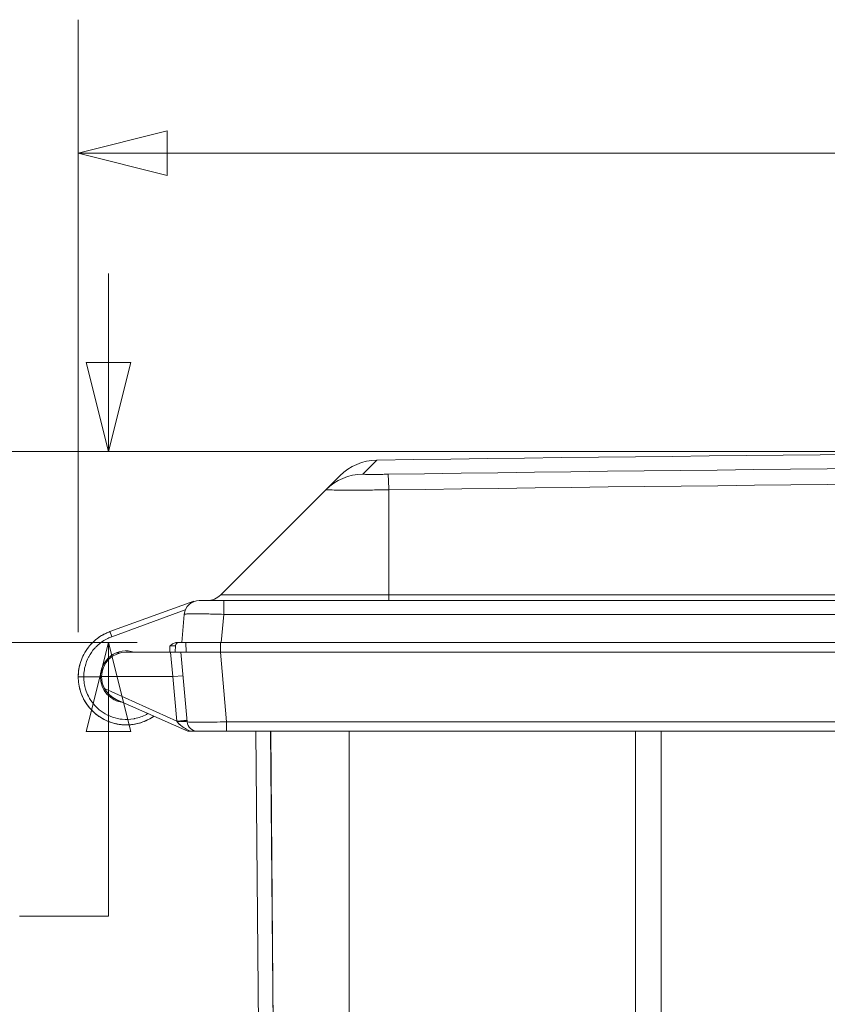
# Model space of a CAD drawing. Header units: inches. Extents: x 0 to 153, y 3 to 96.
# Tile 16 of 132: x 51.05 to 56.16, y 26.2 to 32.42. Entities that reach past the tile are written whole.
import ezdxf

# ---------------------------------------------------------------- set-up
doc = ezdxf.new("R2010")
doc.units = ezdxf.units.IN
doc.header["$LTSCALE"] = 4.5
doc.header["$MEASUREMENT"] = 0
for name, color, linetype, lineweight in [('Dimension (ANSI)', 7, 'Continuous', 9), ('Visible (ANSI)', 7, 'Continuous', 18), ('Visible Narrow (ANSI)', 7, 'Continuous', 5)]:
    doc.layers.add(name, color=color, linetype=linetype, lineweight=lineweight)
doc.styles.add('Note Text (ANSI)', font='arial.ttf')
doc.dimstyles.new('.XX', dxfattribs={"dimscale": 4.5, "dimtxt": 0.095, "dimasz": 0.125, "dimexe": 0.1875, "dimexo": 0.0625, "dimgap": 0.0625, "dimtad": 0, "dimtih": 1, "dimtoh": 1, "dimrnd": 1e-08, "dimzin": 0, "dimdsep": 46, "dimtxsty": 'Note Text (ANSI)', "dimblk": 'Filled-1', "dimcen": 0.09, "dimdle": 0.45, "dimclrd": 256, "dimclre": 256, "dimclrt": 256, "dimadec": 0, "dimazin": 1, "dimtfac": 1.263158, "dimtofl": 0, "dimtmove": 0, "dimatfit": 3, "dimfxl": 1, "dimtolj": 1, "dimtzin": 4, "dimlwd": -1, "dimlwe": -1, "dimarcsym": 0})

# ---------------------------------------------------------------- blocks, each defined once
blk = doc.blocks.new('Filled-1')
at = {"color": 0}
for p, q in [((0, 0), (-1, 0.25)), ((-1, 0.25), (-1, -0.25)), ((-1, 0), (0, 0)), ((-1, -0.25), (0, 0))]:
    blk.add_line(p, q, dxfattribs=at)
at = {"color": 0, "flags": 128}
blk.add_lwpolyline([(-1, -0.25), (0, 0), (-1, 0.25), (-1, -0.25)], dxfattribs=at)
at = {"color": 0}
blk.add_solid([(-1, -0.25), (0, 0), (-1, 0.25), (-1, -0.25)], dxfattribs=at)
blk = doc.blocks.new('*D54')
at = {"layer": 'Defpoints', "color": 0, "transparency": 16777216}
for p in [(51.6161, 29.692), (60.7758, 29.692), (52.0785, 28.4845)]:
    blk.add_point(p, dxfattribs=at)
at = {"layer": 'Dimension (ANSI)', "transparency": 16777216}
for p, q in [((51.6161, 30.2545), (51.6161, 30.817)), ((60.4945, 29.692), (50.7724, 29.692)), ((51.7973, 28.4845), (50.7724, 28.4845)), ((51.6161, 27.922), (51.6161, 26.7564)), ((51.6161, 26.7564), (51.0536, 26.7564))]:
    blk.add_line(p, q, dxfattribs=at)
at = {"layer": 'Dimension (ANSI)', "transparency": 16777216, "xscale": 0.5625, "yscale": 0.5625, "zscale": 0.5625}
for p, rotation in [((51.6161, 29.692), 270), ((51.6161, 28.4845), 90)]:
    blk.add_blockref('Filled-1', p, dxfattribs=dict(at, rotation=rotation))
at = {"layer": 'Dimension (ANSI)', "transparency": 16777216, "insert": (49.7847, 26.971), "char_height": 0.4275, "attachment_point": 1, "style": 'Note Text (ANSI)'}
blk.add_mtext('\\A1;1.21', dxfattribs=at)
blk = doc.blocks.new('*D56')
at = {"layer": 'Defpoints', "color": 0, "transparency": 16777216}
for p in [(70.0997, 31.5758), (70.0997, 28.4845), (51.4245, 28.2682)]:
    blk.add_point(p, dxfattribs=at)
at = {"layer": 'Dimension (ANSI)', "transparency": 16777216}
for p, q in [((51.4245, 28.5495), (51.4245, 32.4196)), ((70.0997, 28.7657), (70.0997, 32.4196)), ((51.987, 31.5758), (59.7793, 31.5758)), ((69.5372, 31.5758), (61.745, 31.5758))]:
    blk.add_line(p, q, dxfattribs=at)
at = {"layer": 'Dimension (ANSI)', "transparency": 16777216, "xscale": 0.5625, "yscale": 0.5625, "zscale": 0.5625, "rotation": 180}
blk.add_blockref('Filled-1', (51.4245, 31.5758), dxfattribs=at)
at = {"layer": 'Dimension (ANSI)', "transparency": 16777216, "xscale": 0.5625, "yscale": 0.5625, "zscale": 0.5625}
blk.add_blockref('Filled-1', (70.0997, 31.5758), dxfattribs=at)
at = {"layer": 'Dimension (ANSI)', "transparency": 16777216, "insert": (60.0605, 31.7941), "char_height": 0.4275, "attachment_point": 1, "style": 'Note Text (ANSI)'}
blk.add_mtext('\\A1;18.68', dxfattribs=at)

msp = doc.modelspace()

# ---------------------------------------------------------------- linework, layer by layer
at = {"layer": 'Visible (ANSI)'}
for p, q in [((53.0768, 29.538), (52.9884, 29.4496)), ((52.9884, 29.4496), (52.3249, 28.7861)), ((51.6244, 28.5536), (52.1555, 28.7458)), ((52.3432, 28.7495), (52.1887, 28.7495)), ((60.1995, 28.7495), (52.3432, 28.7495)), ((52.0941, 28.6627), (52.0785, 28.4845)), ((51.5825, 28.5347), (51.5825, 28.5347)), ((52.0391, 28.4652), (52.0377, 28.4245)), ((52.0467, 28.4845), (52.0785, 28.4845)), ((52.3276, 28.4845), (52.0785, 28.4845)), ((52.1033, 28.4845), (52.1054, 28.4245)), ((60.1868, 28.4845), (52.3276, 28.4845)), ((51.6821, 28.4193), (51.665, 28.4193)), ((51.6822, 28.4193), (51.6821, 28.4193)), ((52.0079, 28.4245), (51.7283, 28.4245)), ((52.0079, 28.4245), (52.0733, 28.4245)), ((52.3223, 28.4245), (52.0733, 28.4245)), ((52.0733, 28.4245), (52.1118, 27.9838)), ((52.3223, 28.4245), (60.1851, 28.4245)), ((51.4595, 28.2682), (51.5645, 28.2682)), ((51.572, 28.2695), (52.0216, 28.2695)), ((52.0216, 28.2695), (52.0863, 28.2751)), ((52.117, 27.9245), (51.6648, 28.1254)), ((51.6821, 28.1172), (51.665, 28.1172)), ((51.6822, 28.1172), (51.6821, 28.1172)), ((51.4695, 28.1091), (51.4695, 28.1091)), ((51.5386, 28.0309), (51.5386, 28.031)), ((52.1319, 27.9245), (52.117, 27.9245)), ((52.3609, 27.9245), (60.1828, 27.9245)), ((52.5753, 24.6061), (52.5464, 27.9245)), ((52.6401, 27.9245), (52.6691, 24.6061))]:
    msp.add_line(p, q, dxfattribs=at)
for centre, radius, start, end in [((60.7758, -476.7855), 506.4775, 89.155489, 90.844511), ((53.3158, 29.299), 0.338, 90.84451, 135), ((52.1887, 28.6545), 0.095, 90, 175), ((52.2365, 28.8745), 0.125, 270, 315), ((51.7283, 28.2682), 0.1638, 72.59198, 180), ((52.0591, 28.4645), 0.02, 90, 178), ((51.7283, 28.2682), 0.1563, 90, 179.54163), ((51.7283, 28.2682), 0.1638, 180, 263.44684), ((51.7283, 28.2682), 0.1562, 179.54163, 208.01412), ((52.1766, 27.9895), 0.065, 185.04783, 269.98966)]:
    msp.add_arc(centre, radius, start, end, dxfattribs=at)
for points in [[(51.5896, 28.5384), (51.6008, 28.5442), (51.6125, 28.5493), (51.6244, 28.5536)], [(51.5982, 28.5427), (51.6067, 28.5468), (51.6155, 28.5504), (51.6244, 28.5536)], [(51.5184, 28.4878), (51.5298, 28.4987), (51.5421, 28.5088), (51.5551, 28.5178)], [(51.5825, 28.5347), (51.5853, 28.5362), (51.5881, 28.5377), (51.591, 28.5392)], [(51.4595, 28.4098), (51.4685, 28.4269), (51.4793, 28.4433), (51.4914, 28.4584)], [(51.4288, 28.3188), (51.4314, 28.3344), (51.4352, 28.3497), (51.4403, 28.3647)], [(51.4595, 28.4098), (51.4519, 28.3953), (51.4454, 28.3802), (51.4402, 28.3647)], [(51.4595, 28.4098), (51.4519, 28.3953), (51.4454, 28.3802), (51.4402, 28.3647)], [(51.4595, 28.4098), (51.4519, 28.3953), (51.4454, 28.3802), (51.4402, 28.3647)], [(51.4595, 28.4098), (51.4519, 28.3953), (51.4454, 28.3802), (51.4402, 28.3647)], [(51.4595, 28.4098), (51.4519, 28.3953), (51.4454, 28.3802), (51.4402, 28.3647)], [(51.4595, 28.4098), (51.4519, 28.3953), (51.4454, 28.3802), (51.4402, 28.3647)], [(51.4595, 28.4098), (51.4519, 28.3953), (51.4454, 28.3802), (51.4402, 28.3647)], [(51.4595, 28.4098), (51.4519, 28.3953), (51.4454, 28.3802), (51.4402, 28.3647)], [(51.4595, 28.4098), (51.4519, 28.3953), (51.4454, 28.3802), (51.4402, 28.3647)], [(51.4595, 28.4098), (51.4519, 28.3953), (51.4454, 28.3802), (51.4402, 28.3647)], [(51.4595, 28.4098), (51.4519, 28.3953), (51.4454, 28.3802), (51.4402, 28.3647)], [(51.4595, 28.4098), (51.4519, 28.3953), (51.4454, 28.3802), (51.4402, 28.3647)], [(51.4595, 28.4098), (51.4519, 28.3953), (51.4454, 28.3802), (51.4402, 28.3647)], [(51.4595, 28.4098), (51.4519, 28.3953), (51.4454, 28.3802), (51.4402, 28.3647)], [(51.4543, 28.3994), (51.4551, 28.401), (51.4558, 28.4026), (51.4566, 28.4042)], [(51.4245, 28.2682), (51.4245, 28.2948), (51.4281, 28.3217), (51.435, 28.3474)], [(51.4288, 28.3188), (51.4259, 28.3021), (51.4245, 28.2852), (51.4245, 28.2682)], [(51.4264, 28.3024), (51.4267, 28.3047), (51.427, 28.307), (51.4273, 28.3094)], [(51.4273, 28.3092), (51.4274, 28.3102), (51.4276, 28.3111), (51.4277, 28.3121)], [(51.5727, 28.2829), (51.5739, 28.2953), (51.5766, 28.3076), (51.5806, 28.3193)], [(51.4251, 28.287), (51.4247, 28.2807), (51.4245, 28.2745), (51.4245, 28.2682)], [(51.4251, 28.287), (51.4247, 28.2807), (51.4245, 28.2745), (51.4245, 28.2682)], [(51.4251, 28.287), (51.4247, 28.2807), (51.4245, 28.2745), (51.4245, 28.2682)], [(51.4251, 28.287), (51.4247, 28.2807), (51.4245, 28.2745), (51.4245, 28.2682)], [(51.4251, 28.287), (51.4247, 28.2807), (51.4245, 28.2745), (51.4245, 28.2682)], [(51.4251, 28.287), (51.4247, 28.2807), (51.4245, 28.2745), (51.4245, 28.2682)], [(51.4251, 28.287), (51.4247, 28.2807), (51.4245, 28.2745), (51.4245, 28.2682)], [(51.4251, 28.287), (51.4247, 28.2807), (51.4245, 28.2745), (51.4245, 28.2682)], [(51.4251, 28.287), (51.4247, 28.2807), (51.4245, 28.2745), (51.4245, 28.2682)], [(51.4251, 28.287), (51.4247, 28.2807), (51.4245, 28.2745), (51.4245, 28.2682)], [(51.4251, 28.287), (51.4247, 28.2807), (51.4245, 28.2745), (51.4245, 28.2682)], [(51.4251, 28.287), (51.4247, 28.2807), (51.4245, 28.2745), (51.4245, 28.2682)], [(51.4251, 28.287), (51.4247, 28.2807), (51.4245, 28.2745), (51.4245, 28.2682)], [(51.4245, 28.2682), (51.4245, 28.2527), (51.4257, 28.2373), (51.4281, 28.222)], [(51.4246, 28.2604), (51.4246, 28.263), (51.4245, 28.2656), (51.4245, 28.2682)], [(51.4248, 28.2551), (51.4248, 28.256), (51.4247, 28.2569), (51.4247, 28.2577)], [(51.4248, 28.2551), (51.4248, 28.256), (51.4247, 28.2569), (51.4247, 28.2577)], [(51.4248, 28.2551), (51.4248, 28.256), (51.4247, 28.2569), (51.4247, 28.2577)], [(51.4248, 28.2551), (51.4248, 28.256), (51.4247, 28.2569), (51.4247, 28.2577)], [(51.4248, 28.2551), (51.4248, 28.256), (51.4247, 28.2569), (51.4247, 28.2577)], [(51.4248, 28.2551), (51.4248, 28.256), (51.4247, 28.2569), (51.4247, 28.2577)], [(51.4248, 28.2551), (51.4248, 28.256), (51.4247, 28.2569), (51.4247, 28.2577)], [(51.4248, 28.2551), (51.4248, 28.256), (51.4247, 28.2569), (51.4247, 28.2577)], [(51.4248, 28.2551), (51.4248, 28.256), (51.4247, 28.2569), (51.4247, 28.2577)], [(51.4248, 28.2551), (51.4248, 28.256), (51.4247, 28.2569), (51.4247, 28.2577)], [(51.4248, 28.2551), (51.4248, 28.256), (51.4247, 28.2569), (51.4247, 28.2577)], [(51.4248, 28.2551), (51.4248, 28.256), (51.4247, 28.2569), (51.4247, 28.2577)], [(51.4248, 28.2551), (51.4248, 28.256), (51.4247, 28.2569), (51.4247, 28.2577)], [(51.4392, 28.1751), (51.4342, 28.1904), (51.4305, 28.2061), (51.4281, 28.222)], [(51.4419, 28.167), (51.4369, 28.1812), (51.4329, 28.1958), (51.43, 28.2105)], [(51.4361, 28.1851), (51.4339, 28.1929), (51.432, 28.2008), (51.4304, 28.2087)], [(51.441, 28.1695), (51.4372, 28.1805), (51.4341, 28.1918), (51.4316, 28.2032)], [(51.4629, 28.1205), (51.4546, 28.1354), (51.4475, 28.151), (51.4419, 28.167)], [(51.4629, 28.1205), (51.4546, 28.1354), (51.4475, 28.151), (51.4419, 28.167)], [(51.4629, 28.1205), (51.4546, 28.1354), (51.4475, 28.151), (51.4419, 28.167)], [(51.4629, 28.1205), (51.4546, 28.1354), (51.4475, 28.151), (51.4419, 28.167)], [(51.4629, 28.1205), (51.4546, 28.1354), (51.4475, 28.151), (51.4419, 28.167)], [(51.4629, 28.1205), (51.4546, 28.1354), (51.4475, 28.151), (51.4419, 28.167)], [(51.4629, 28.1205), (51.4546, 28.1354), (51.4475, 28.151), (51.4419, 28.167)], [(51.4629, 28.1205), (51.4546, 28.1354), (51.4475, 28.151), (51.4419, 28.167)], [(51.4629, 28.1205), (51.4546, 28.1354), (51.4475, 28.151), (51.4419, 28.167)], [(51.4629, 28.1205), (51.4546, 28.1354), (51.4475, 28.151), (51.4419, 28.167)], [(51.4629, 28.1205), (51.4546, 28.1354), (51.4475, 28.151), (51.4419, 28.167)], [(51.4629, 28.1205), (51.4546, 28.1354), (51.4475, 28.151), (51.4419, 28.167)], [(51.4629, 28.1205), (51.4546, 28.1354), (51.4475, 28.151), (51.4419, 28.167)], [(51.4836, 28.0882), (51.4744, 28.1008), (51.4661, 28.1141), (51.4588, 28.1279)], [(51.4881, 28.0823), (51.4787, 28.0943), (51.4703, 28.1072), (51.4629, 28.1205)], [(51.4819, 28.0906), (51.4757, 28.0991), (51.47, 28.108), (51.4648, 28.1171)], [(51.4878, 28.0827), (51.4812, 28.0912), (51.4751, 28.1), (51.4695, 28.1091)], [(51.5206, 28.0466), (51.5088, 28.0576), (51.4979, 28.0695), (51.4881, 28.0823)], [(51.5206, 28.0466), (51.5088, 28.0576), (51.4979, 28.0695), (51.4881, 28.0823)], [(51.5206, 28.0466), (51.5088, 28.0576), (51.4979, 28.0695), (51.4881, 28.0823)], [(51.5206, 28.0466), (51.5088, 28.0576), (51.4979, 28.0695), (51.4881, 28.0823)], [(51.5206, 28.0466), (51.5088, 28.0576), (51.4979, 28.0695), (51.4881, 28.0823)], [(51.5206, 28.0466), (51.5088, 28.0576), (51.4979, 28.0695), (51.4881, 28.0823)], [(51.5206, 28.0466), (51.5088, 28.0576), (51.4979, 28.0695), (51.4881, 28.0823)], [(51.5206, 28.0466), (51.5088, 28.0576), (51.4979, 28.0695), (51.4881, 28.0823)], [(51.5206, 28.0466), (51.5088, 28.0576), (51.4979, 28.0695), (51.4881, 28.0823)], [(51.5206, 28.0466), (51.5088, 28.0576), (51.4979, 28.0695), (51.4881, 28.0823)], [(51.5206, 28.0466), (51.5088, 28.0576), (51.4979, 28.0695), (51.4881, 28.0823)], [(51.5206, 28.0466), (51.5088, 28.0576), (51.4979, 28.0695), (51.4881, 28.0823)], [(51.5206, 28.0466), (51.5088, 28.0576), (51.4979, 28.0695), (51.4881, 28.0823)], [(51.5557, 28.0183), (51.5424, 28.0274), (51.5298, 28.0377), (51.5181, 28.0489)], [(51.5517, 28.021), (51.5421, 28.0279), (51.5328, 28.0354), (51.5241, 28.0434)], [(51.5599, 28.0154), (51.5526, 28.0203), (51.5455, 28.0255), (51.5386, 28.0309)], [(51.6538, 27.9737), (51.6358, 27.9783), (51.6181, 27.9845), (51.6012, 27.9923)], [(51.8718, 28.0005), (51.8464, 27.9869), (51.8186, 27.9768), (51.7903, 27.9709)], [(51.9028, 28.0196), (51.8988, 28.0168), (51.8948, 28.0141), (51.8907, 28.0115)], [(51.9028, 28.0196), (51.8988, 28.0168), (51.8948, 28.0141), (51.8907, 28.0115)], [(51.9028, 28.0196), (51.8988, 28.0168), (51.8948, 28.0141), (51.8907, 28.0115)], [(51.9028, 28.0196), (51.8988, 28.0168), (51.8948, 28.0141), (51.8907, 28.0115)], [(51.9028, 28.0196), (51.8988, 28.0168), (51.8948, 28.0141), (51.8907, 28.0115)], [(51.9028, 28.0196), (51.8988, 28.0168), (51.8948, 28.0141), (51.8907, 28.0115)], [(51.9028, 28.0196), (51.8988, 28.0168), (51.8948, 28.0141), (51.8907, 28.0115)], [(51.9028, 28.0196), (51.8988, 28.0168), (51.8948, 28.0141), (51.8907, 28.0115)], [(51.9028, 28.0196), (51.8988, 28.0168), (51.8948, 28.0141), (51.8907, 28.0115)], [(51.9028, 28.0196), (51.8988, 28.0168), (51.8948, 28.0141), (51.8907, 28.0115)], [(51.9028, 28.0196), (51.8988, 28.0168), (51.8948, 28.0141), (51.8907, 28.0115)], [(51.9028, 28.0196), (51.8988, 28.0168), (51.8948, 28.0141), (51.8907, 28.0115)], [(51.7724, 27.9677), (51.7712, 27.9675), (51.77, 27.9673), (51.7688, 27.9672)], [(51.7724, 27.9677), (51.7712, 27.9675), (51.77, 27.9673), (51.7688, 27.9672)], [(51.7724, 27.9677), (51.7712, 27.9675), (51.77, 27.9673), (51.7688, 27.9672)], [(51.7724, 27.9677), (51.7712, 27.9675), (51.77, 27.9673), (51.7688, 27.9672)], [(51.7724, 27.9677), (51.7712, 27.9675), (51.77, 27.9673), (51.7688, 27.9672)], [(51.7724, 27.9677), (51.7712, 27.9675), (51.77, 27.9673), (51.7688, 27.9672)], [(51.7724, 27.9677), (51.7712, 27.9675), (51.77, 27.9673), (51.7688, 27.9672)], [(51.7724, 27.9677), (51.7712, 27.9675), (51.77, 27.9673), (51.7688, 27.9672)], [(51.7724, 27.9677), (51.7712, 27.9675), (51.77, 27.9673), (51.7688, 27.9672)], [(51.7724, 27.9677), (51.7712, 27.9675), (51.77, 27.9673), (51.7688, 27.9672)], [(51.7724, 27.9677), (51.7712, 27.9675), (51.77, 27.9673), (51.7688, 27.9672)], [(51.7724, 27.9677), (51.7712, 27.9675), (51.77, 27.9673), (51.7688, 27.9672)]]:
    msp.add_open_spline(points, degree=3, dxfattribs=at)
for points, knots in [([(51.5982, 28.5427), (51.5844, 28.5362), (51.5699, 28.5279), (51.5562, 28.5185), (51.5551, 28.5178)], [0.0764504, 0.0764504, 0.0764504, 0.0764504, 0.2, 0.2107526, 0.2107526, 0.2107526, 0.2107526]), ([(51.5862, 28.5367), (51.5766, 28.5316), (51.5662, 28.5254), (51.5562, 28.5185), (51.5551, 28.5178)], [0.11267155, 0.11267155, 0.11267155, 0.11267155, 0.2, 0.21075391, 0.21075391, 0.21075391, 0.21075391]), ([(51.5862, 28.5367), (51.5766, 28.5316), (51.5662, 28.5254), (51.5562, 28.5185), (51.5551, 28.5178)], [0.11267155, 0.11267155, 0.11267155, 0.11267155, 0.2, 0.21075391, 0.21075391, 0.21075391, 0.21075391]), ([(51.5862, 28.5367), (51.5766, 28.5316), (51.5662, 28.5254), (51.5562, 28.5185), (51.5551, 28.5178)], [0.11267155, 0.11267155, 0.11267155, 0.11267155, 0.2, 0.21075387, 0.21075387, 0.21075387, 0.21075387]), ([(51.5862, 28.5367), (51.5766, 28.5316), (51.5662, 28.5254), (51.5562, 28.5185), (51.5551, 28.5178)], [0.11267155, 0.11267155, 0.11267155, 0.11267155, 0.2, 0.21075386, 0.21075386, 0.21075386, 0.21075386]), ([(51.5862, 28.5367), (51.5766, 28.5316), (51.5662, 28.5254), (51.5562, 28.5185), (51.5551, 28.5178)], [0.11267155, 0.11267155, 0.11267155, 0.11267155, 0.2, 0.21075392, 0.21075392, 0.21075392, 0.21075392]), ([(51.5862, 28.5367), (51.5766, 28.5316), (51.5662, 28.5254), (51.5562, 28.5185), (51.5551, 28.5178)], [0.11267155, 0.11267155, 0.11267155, 0.11267155, 0.2, 0.21075377, 0.21075377, 0.21075377, 0.21075377]), ([(51.5862, 28.5367), (51.5766, 28.5316), (51.5662, 28.5254), (51.5562, 28.5185), (51.5551, 28.5178)], [0.11267155, 0.11267155, 0.11267155, 0.11267155, 0.2, 0.21075386, 0.21075386, 0.21075386, 0.21075386]), ([(51.5862, 28.5367), (51.5766, 28.5316), (51.5662, 28.5254), (51.5562, 28.5185), (51.5551, 28.5178)], [0.11267155, 0.11267155, 0.11267155, 0.11267155, 0.2, 0.21075382, 0.21075382, 0.21075382, 0.21075382]), ([(51.5862, 28.5367), (51.5766, 28.5316), (51.5662, 28.5254), (51.5562, 28.5185), (51.5551, 28.5178)], [0.11267155, 0.11267155, 0.11267155, 0.11267155, 0.2, 0.21075384, 0.21075384, 0.21075384, 0.21075384]), ([(51.5862, 28.5367), (51.5766, 28.5316), (51.5662, 28.5254), (51.5562, 28.5185), (51.5551, 28.5178)], [0.11267155, 0.11267155, 0.11267155, 0.11267155, 0.2, 0.21075391, 0.21075391, 0.21075391, 0.21075391]), ([(51.5862, 28.5367), (51.5766, 28.5316), (51.5662, 28.5254), (51.5562, 28.5185), (51.5551, 28.5178)], [0.11267155, 0.11267155, 0.11267155, 0.11267155, 0.2, 0.21075391, 0.21075391, 0.21075391, 0.21075391]), ([(51.5862, 28.5367), (51.5766, 28.5316), (51.5662, 28.5254), (51.5562, 28.5185), (51.5551, 28.5178)], [0.11267155, 0.11267155, 0.11267155, 0.11267155, 0.2, 0.21075392, 0.21075392, 0.21075392, 0.21075392]), ([(51.5862, 28.5367), (51.5766, 28.5316), (51.5662, 28.5254), (51.5562, 28.5185), (51.5551, 28.5178)], [0.11267155, 0.11267155, 0.11267155, 0.11267155, 0.2, 0.21075393, 0.21075393, 0.21075393, 0.21075393]), ([(51.5184, 28.4878), (51.5129, 28.4826), (51.5036, 28.473), (51.495, 28.4629), (51.4914, 28.4584)], [0.338418, 0.338418, 0.338418, 0.338418, 0.4, 0.4460786, 0.4460786, 0.4460786, 0.4460786]), ([(51.5097, 28.4791), (51.5073, 28.4766), (51.501, 28.4699), (51.495, 28.4629), (51.4914, 28.4584)], [0.37162386, 0.37162386, 0.37162386, 0.37162386, 0.4, 0.44606021, 0.44606021, 0.44606021, 0.44606021]), ([(51.5097, 28.4791), (51.5073, 28.4766), (51.501, 28.4699), (51.495, 28.4629), (51.4914, 28.4584)], [0.37162386, 0.37162386, 0.37162386, 0.37162386, 0.4, 0.44606021, 0.44606021, 0.44606021, 0.44606021]), ([(51.5097, 28.4791), (51.5073, 28.4766), (51.501, 28.4699), (51.495, 28.4629), (51.4914, 28.4584)], [0.37162386, 0.37162386, 0.37162386, 0.37162386, 0.4, 0.44606022, 0.44606022, 0.44606022, 0.44606022]), ([(51.5097, 28.4791), (51.5073, 28.4766), (51.501, 28.4699), (51.495, 28.4629), (51.4914, 28.4584)], [0.37162386, 0.37162386, 0.37162386, 0.37162386, 0.4, 0.44606022, 0.44606022, 0.44606022, 0.44606022]), ([(51.5097, 28.4791), (51.5073, 28.4766), (51.501, 28.4699), (51.495, 28.4629), (51.4914, 28.4584)], [0.37162386, 0.37162386, 0.37162386, 0.37162386, 0.4, 0.44606021, 0.44606021, 0.44606021, 0.44606021]), ([(51.5097, 28.4791), (51.5073, 28.4766), (51.501, 28.4699), (51.495, 28.4629), (51.4914, 28.4584)], [0.37162386, 0.37162386, 0.37162386, 0.37162386, 0.4, 0.44606018, 0.44606018, 0.44606018, 0.44606018]), ([(51.5097, 28.4791), (51.5073, 28.4766), (51.501, 28.4699), (51.495, 28.4629), (51.4914, 28.4584)], [0.37162386, 0.37162386, 0.37162386, 0.37162386, 0.4, 0.44606022, 0.44606022, 0.44606022, 0.44606022]), ([(51.5097, 28.4791), (51.5073, 28.4766), (51.501, 28.4699), (51.495, 28.4629), (51.4914, 28.4584)], [0.37162386, 0.37162386, 0.37162386, 0.37162386, 0.4, 0.44606018, 0.44606018, 0.44606018, 0.44606018]), ([(51.5097, 28.4791), (51.5073, 28.4766), (51.501, 28.4699), (51.495, 28.4629), (51.4914, 28.4584)], [0.37162386, 0.37162386, 0.37162386, 0.37162386, 0.4, 0.44606011, 0.44606011, 0.44606011, 0.44606011]), ([(51.5097, 28.4791), (51.5073, 28.4766), (51.501, 28.4699), (51.495, 28.4629), (51.4914, 28.4584)], [0.37162386, 0.37162386, 0.37162386, 0.37162386, 0.4, 0.44606029, 0.44606029, 0.44606029, 0.44606029]), ([(51.5097, 28.4791), (51.5073, 28.4766), (51.501, 28.4699), (51.495, 28.4629), (51.4914, 28.4584)], [0.37162386, 0.37162386, 0.37162386, 0.37162386, 0.4, 0.44606021, 0.44606021, 0.44606021, 0.44606021]), ([(51.5097, 28.4791), (51.5073, 28.4766), (51.501, 28.4699), (51.495, 28.4629), (51.4914, 28.4584)], [0.37162386, 0.37162386, 0.37162386, 0.37162386, 0.4, 0.44606021, 0.44606021, 0.44606021, 0.44606021]), ([(51.5097, 28.4791), (51.5073, 28.4766), (51.501, 28.4699), (51.495, 28.4629), (51.4914, 28.4584)], [0.37162386, 0.37162386, 0.37162386, 0.37162386, 0.4, 0.44606021, 0.44606021, 0.44606021, 0.44606021]), ([(52.004, 28.4641), (52.0048, 28.4647), (52.0048, 28.4647), (52.0117, 28.47), (52.0182, 28.4748), (52.0289, 28.4804), (52.0326, 28.4819), (52.0398, 28.4839), (52.0433, 28.4845), (52.0467, 28.4845)], [-0.0079138, -0.0079138, -0.0079138, -0.0079138, 0, 0, 0.0580784, 0.0580784, 0.0870155, 0.0870155, 0.1124729, 0.1124729, 0.1124729, 0.1124729]), ([(51.4595, 28.2682), (51.4534, 28.2682), (51.4473, 28.2682), (51.442, 28.2682), (51.4394, 28.2682), (51.4369, 28.2682), (51.4348, 28.2682), (51.4327, 28.2682), (51.4307, 28.2682), (51.4292, 28.2682), (51.4262, 28.2682), (51.4245, 28.2682), (51.4245, 28.2682)], [0, 0, 0, 0, 0.333333, 0.333333, 0.333333, 0.499912, 0.499912, 0.499912, 0.666667, 0.666667, 0.666667, 1, 1, 1, 1]), ([(51.6648, 28.1254), (51.65, 28.132), (51.6352, 28.1415), (51.6095, 28.1653), (51.5986, 28.1794), (51.5903, 28.1948)], [0, 0, 0, 0, 0.135667, 0.135667, 0.2691124, 0.2691124, 0.2691124, 0.2691124]), ([(51.4392, 28.1751), (51.4442, 28.1595), (51.4504, 28.1444), (51.4578, 28.1299), (51.4582, 28.1293), (51.4585, 28.1286), (51.4588, 28.1279)], [0.09610534, 0.09610534, 0.09610534, 0.09610534, 0.14574399, 0.14574399, 0.14574399, 0.14799829, 0.14799829, 0.14799829, 0.14799829]), ([(51.4836, 28.0882), (51.493, 28.0754), (51.5034, 28.0634), (51.5147, 28.0522), (51.5158, 28.0511), (51.517, 28.05), (51.5181, 28.0489)], [0.1955804, 0.1955804, 0.1955804, 0.1955804, 0.24386121, 0.24386121, 0.24386121, 0.24878184, 0.24878184, 0.24878184, 0.24878184]), ([(51.7688, 27.9672), (51.7364, 27.9628), (51.7029, 27.9638), (51.6385, 27.9762), (51.6068, 27.9879), (51.5574, 28.0159), (51.538, 28.0303), (51.5206, 28.0466)], [0, 0, 0, 0, 0.2491655, 0.2491655, 0.4999588, 0.4999588, 0.6815781, 0.6815781, 0.6815781, 0.6815781]), ([(51.5557, 28.0183), (51.5676, 28.0101), (51.58, 28.0027), (51.593, 27.9963), (51.5957, 27.9949), (51.5985, 27.9936), (51.6012, 27.9923)], [0.29799667, 0.29799667, 0.29799667, 0.29799667, 0.34198294, 0.34198294, 0.34198294, 0.35129313, 0.35129313, 0.35129313, 0.35129313]), ([(51.9028, 28.0196), (51.8858, 28.0076), (51.8433, 27.9839), (51.7961, 27.9709), (51.7688, 27.9672)], [0.2972649, 0.2972649, 0.2972649, 0.2972649, 0.3636364, 0.4512499, 0.4512499, 0.4512499, 0.4512499]), ([(51.86, 27.9945), (51.8561, 27.9926), (51.8389, 27.9848), (51.8211, 27.9786), (51.807, 27.9748)], [0.35000726, 0.35000726, 0.35000726, 0.35000726, 0.36363636, 0.40998528, 0.40998528, 0.40998528, 0.40998528]), ([(51.86, 27.9945), (51.8561, 27.9926), (51.8389, 27.9848), (51.8211, 27.9786), (51.807, 27.9748)], [0.35000726, 0.35000726, 0.35000726, 0.35000726, 0.36363636, 0.40998528, 0.40998528, 0.40998528, 0.40998528]), ([(51.86, 27.9945), (51.8561, 27.9926), (51.8389, 27.9848), (51.8211, 27.9786), (51.807, 27.9748)], [0.35000726, 0.35000726, 0.35000726, 0.35000726, 0.36363636, 0.40998528, 0.40998528, 0.40998528, 0.40998528]), ([(51.86, 27.9945), (51.8561, 27.9926), (51.8389, 27.9848), (51.8211, 27.9786), (51.807, 27.9748)], [0.35000726, 0.35000726, 0.35000726, 0.35000726, 0.36363636, 0.40998528, 0.40998528, 0.40998528, 0.40998528]), ([(51.86, 27.9945), (51.8561, 27.9926), (51.8389, 27.9848), (51.8211, 27.9786), (51.807, 27.9748)], [0.35000726, 0.35000726, 0.35000726, 0.35000726, 0.36363636, 0.40998528, 0.40998528, 0.40998528, 0.40998528]), ([(51.86, 27.9945), (51.8561, 27.9926), (51.8389, 27.9848), (51.8211, 27.9786), (51.807, 27.9748)], [0.35000726, 0.35000726, 0.35000726, 0.35000726, 0.36363636, 0.40998528, 0.40998528, 0.40998528, 0.40998528]), ([(51.86, 27.9945), (51.8561, 27.9926), (51.8389, 27.9848), (51.8211, 27.9786), (51.807, 27.9748)], [0.35000726, 0.35000726, 0.35000726, 0.35000726, 0.36363636, 0.40998528, 0.40998528, 0.40998528, 0.40998528]), ([(51.86, 27.9945), (51.8561, 27.9926), (51.8389, 27.9848), (51.8211, 27.9786), (51.807, 27.9748)], [0.35000726, 0.35000726, 0.35000726, 0.35000726, 0.36363636, 0.40998528, 0.40998528, 0.40998528, 0.40998528]), ([(51.86, 27.9945), (51.8561, 27.9926), (51.8389, 27.9848), (51.8211, 27.9786), (51.807, 27.9748)], [0.35000726, 0.35000726, 0.35000726, 0.35000726, 0.36363636, 0.40998528, 0.40998528, 0.40998528, 0.40998528]), ([(51.86, 27.9945), (51.8561, 27.9926), (51.8389, 27.9848), (51.8211, 27.9786), (51.807, 27.9748)], [0.35000726, 0.35000726, 0.35000726, 0.35000726, 0.36363636, 0.40998528, 0.40998528, 0.40998528, 0.40998528]), ([(51.86, 27.9945), (51.8561, 27.9926), (51.8389, 27.9848), (51.8211, 27.9786), (51.807, 27.9748)], [0.35000726, 0.35000726, 0.35000726, 0.35000726, 0.36363636, 0.40998528, 0.40998528, 0.40998528, 0.40998528]), ([(51.86, 27.9945), (51.8561, 27.9926), (51.8389, 27.9848), (51.8211, 27.9786), (51.807, 27.9748)], [0.35000726, 0.35000726, 0.35000726, 0.35000726, 0.36363636, 0.40998528, 0.40998528, 0.40998528, 0.40998528]), ([(51.8718, 28.0005), (51.8719, 28.0006), (51.872, 28.0006), (51.8721, 28.0007), (51.8827, 28.0064), (51.893, 28.0128), (51.9028, 28.0197)], [0.63601317, 0.63601317, 0.63601317, 0.63601317, 0.63636364, 0.63636364, 0.63636364, 0.67282506, 0.67282506, 0.67282506, 0.67282506]), ([(51.6538, 27.9737), (51.664, 27.9711), (51.6744, 27.9691), (51.6848, 27.9676), (51.6895, 27.9669), (51.6943, 27.9663), (51.699, 27.9659), (51.7263, 27.9632), (51.754, 27.9643), (51.7811, 27.9691), (51.7834, 27.9695), (51.7858, 27.9699), (51.7881, 27.9704), (51.7888, 27.9706), (51.7896, 27.9707), (51.7903, 27.9709)], [0.4079671, 0.4079671, 0.4079671, 0.4079671, 0.4400952, 0.4400952, 0.4400952, 0.4545455, 0.4545455, 0.4545455, 0.5382332, 0.5382332, 0.5382332, 0.5454545, 0.5454545, 0.5454545, 0.5477657, 0.5477657, 0.5477657, 0.5477657]), ([(52.1766, 27.9245), (52.1747, 27.9245), (52.1728, 27.9245), (52.1708, 27.9245), (52.169, 27.9245), (52.1671, 27.9245), (52.165, 27.9245), (52.1646, 27.9245), (52.1642, 27.9245), (52.1638, 27.9245), (52.1613, 27.9245), (52.1585, 27.9245), (52.1554, 27.9245), (52.1539, 27.9245), (52.1522, 27.9245), (52.1505, 27.9245), (52.1486, 27.9245), (52.1467, 27.9245), (52.1446, 27.9245), (52.1407, 27.9245), (52.1364, 27.9245), (52.1319, 27.9245)], [0, 0, 0, 0, 0.171021, 0.171021, 0.171021, 0.333333, 0.333333, 0.333333, 0.36332, 0.36332, 0.36332, 0.563735, 0.563735, 0.563735, 0.666667, 0.666667, 0.666667, 0.781912, 0.781912, 0.781912, 1, 1, 1, 1]), ([(52.1766, 27.9245), (52.1766, 27.9245), (52.1773, 27.9245), (52.1786, 27.9245), (52.1801, 27.9245), (52.1824, 27.9245), (52.1855, 27.9245), (52.1885, 27.9245), (52.1923, 27.9245), (52.1967, 27.9245), (52.2011, 27.9245), (52.2061, 27.9245), (52.2117, 27.9245), (52.2176, 27.9245), (52.2242, 27.9245), (52.2315, 27.9245), (52.238, 27.9245), (52.245, 27.9245), (52.2525, 27.9245), (52.261, 27.9245), (52.2701, 27.9245), (52.2795, 27.9245), (52.2875, 27.9245), (52.2956, 27.9245), (52.3039, 27.9245), (52.3144, 27.9245), (52.3251, 27.9245), (52.336, 27.9245), (52.3441, 27.9245), (52.3524, 27.9245), (52.3609, 27.9245)], [0, 0, 0, 0, 0.0950707, 0.0950707, 0.0950707, 0.2, 0.2, 0.2, 0.301092, 0.301092, 0.301092, 0.4, 0.4, 0.4, 0.5049803, 0.5049803, 0.5049803, 0.6, 0.6, 0.6, 0.7088566, 0.7088566, 0.7088566, 0.8, 0.8, 0.8, 0.9149216, 0.9149216, 0.9149216, 1, 1, 1, 1])]:
    msp.add_open_spline(points, degree=3, knots=knots, dxfattribs=at)
at = {"layer": 'Visible Narrow (ANSI)'}
for p, q in [((53.3108, 29.6369), (53.2223, 29.5485)), ((53.3863, 28.7861), (53.3863, 29.4489)), ((53.3863, 28.7861), (52.3249, 28.7861)), ((52.3432, 28.6627), (52.3432, 28.7495)), ((53.3863, 28.7861), (60.2724, 28.7861)), ((53.3863, 28.7495), (53.3863, 28.7861)), ((51.6363, 28.5214), (52.1008, 28.6904)), ((52.3432, 28.6627), (52.3276, 28.4845)), ((60.1943, 28.6627), (52.3432, 28.6627)), ((52.0026, 28.4245), (52.004, 28.4641)), ((52.3223, 28.4845), (52.3223, 28.4245)), ((52.0079, 28.4245), (52.0216, 28.2695)), ((52.3223, 28.4245), (52.3609, 27.9838)), ((52.0216, 28.2695), (52.0463, 27.9883)), ((51.5903, 28.1948), (52.0463, 27.9883)), ((52.0463, 27.9883), (52.0463, 27.9883)), ((52.3609, 27.9838), (60.1828, 27.9838)), ((52.3609, 27.9245), (52.3609, 27.9838)), ((52.6387, 27.9245), (52.6676, 24.6061)), ((53.1358, 27.9245), (53.1358, 24.6542)), ((54.9448, 24.6716), (54.9448, 27.9245)), ((55.1057, 27.9245), (55.1066, 24.6716))]:
    msp.add_line(p, q, dxfattribs=at)
for centre, major_axis, ratio, start_param, end_param in [((60.7758, -218.8411), (-351.3529, 0), 0.707107, 4.691342, 4.733436), ((53.2274, 29.2106), (-0.239, 0.239), 0.999645, 5.512527, 6.283185), ((53.3863, 29.2099), (-0.005, 0.338), 0.014882, 5.49767, 6.264298), ((60.7758, -218.7743), (-351.1184, 0), 0.707107, 4.691342, 4.733436), ((51.6363, 28.5208), (-0.012, 0.0329), 0.00597, 4.728826, 6.283186), ((52.0463, 27.9872), (0.0648, 0.0057), 0.017376, 0.010719, 1.569274), ((52.0471, 27.9781), (0.0648, 0.0056), 0.089658, 0.00607, 1.528507)]:
    msp.add_ellipse(centre, major_axis=major_axis, ratio=ratio, start_param=start_param, end_param=end_param, dxfattribs=at)
for points, knots in [([(53.3813, 29.5478), (53.3704, 29.5477), (53.3597, 29.5475), (53.3492, 29.5474), (53.3462, 29.5474), (53.3431, 29.5473), (53.3401, 29.5473), (53.328, 29.5472), (53.3162, 29.5471), (53.3051, 29.5471), (53.3038, 29.547), (53.3025, 29.547), (53.3012, 29.547), (53.289, 29.547), (53.2778, 29.547), (53.2679, 29.547), (53.2678, 29.547), (53.2676, 29.547), (53.2675, 29.547), (53.2578, 29.5471), (53.2494, 29.5472), (53.2426, 29.5473), (53.2416, 29.5473), (53.2408, 29.5473), (53.2399, 29.5473), (53.2343, 29.5474), (53.23, 29.5476), (53.227, 29.5478), (53.2262, 29.5478), (53.2254, 29.5479), (53.2248, 29.5479), (53.223, 29.5481), (53.2221, 29.5483), (53.2223, 29.5485)], [0, 0, 0, 0, 0.1289658, 0.1289658, 0.1289658, 0.1666667, 0.1666667, 0.1666667, 0.3161052, 0.3161052, 0.3161052, 0.3333333, 0.3333333, 0.3333333, 0.5, 0.5, 0.5, 0.5025268, 0.5025268, 0.5025268, 0.6666667, 0.6666667, 0.6666667, 0.6889748, 0.6889748, 0.6889748, 0.8333333, 0.8333333, 0.8333333, 0.8762434, 0.8762434, 0.8762434, 1, 1, 1, 1]), ([(52.3432, 28.6627), (52.3256, 28.6633), (52.3088, 28.6638), (52.2933, 28.6642), (52.2777, 28.6646), (52.2634, 28.6649), (52.2502, 28.6652), (52.2369, 28.6655), (52.2248, 28.6657), (52.2138, 28.6658), (52.2028, 28.6659), (52.1929, 28.666), (52.1839, 28.6661), (52.175, 28.6661), (52.167, 28.6661), (52.1599, 28.6661), (52.1528, 28.6661), (52.1465, 28.666), (52.141, 28.666), (52.1354, 28.6659), (52.1305, 28.6658), (52.1262, 28.6657), (52.1218, 28.6656), (52.118, 28.6655), (52.1147, 28.6653), (52.1113, 28.6652), (52.1084, 28.665), (52.1059, 28.6648), (52.1034, 28.6647), (52.1013, 28.6645), (52.0996, 28.6643), (52.0979, 28.664), (52.0965, 28.6638), (52.0956, 28.6636), (52.0947, 28.6633), (52.0941, 28.663), (52.0941, 28.6627)], [0.0000001, 0.0000001, 0.0000001, 0.0000001, 0.0833333, 0.0833333, 0.0833333, 0.1666667, 0.1666667, 0.1666667, 0.25, 0.25, 0.25, 0.3333333, 0.3333333, 0.3333333, 0.4166667, 0.4166667, 0.4166667, 0.5, 0.5, 0.5, 0.5833333, 0.5833333, 0.5833333, 0.6666667, 0.6666667, 0.6666667, 0.75, 0.75, 0.75, 0.8333333, 0.8333333, 0.8333333, 0.9166667, 0.9166667, 0.9166667, 1, 1, 1, 1]), ([(51.6363, 28.5214), (51.6276, 28.5182), (51.6191, 28.5146), (51.6108, 28.5106), (51.5993, 28.505), (51.5882, 28.4986), (51.5777, 28.4914), (51.5647, 28.4826), (51.5524, 28.4726), (51.5411, 28.4616), (51.5367, 28.4574), (51.5324, 28.4529), (51.5283, 28.4484), (51.5137, 28.4321), (51.5011, 28.4141), (51.4908, 28.3947), (51.4906, 28.3943), (51.4904, 28.3938), (51.4901, 28.3934), (51.4802, 28.3744), (51.4726, 28.3542), (51.4674, 28.3335), (51.4657, 28.3266), (51.4643, 28.3196), (51.4631, 28.3126), (51.4607, 28.2981), (51.4595, 28.2833), (51.4595, 28.2682)], [0, 0, 0, 0, 0.08304, 0.08304, 0.08304, 0.2, 0.2, 0.2, 0.343946, 0.343946, 0.343946, 0.4, 0.4, 0.4, 0.6, 0.6, 0.6, 0.604385, 0.604385, 0.604385, 0.8, 0.8, 0.8, 0.865034, 0.865034, 0.865034, 1, 1, 1, 1]), ([(51.4595, 28.2682), (51.4595, 28.2539), (51.4606, 28.2399), (51.4627, 28.2262), (51.4646, 28.214), (51.4673, 28.2019), (51.471, 28.19), (51.4756, 28.1747), (51.4817, 28.1597), (51.489, 28.1453), (51.4937, 28.1361), (51.4989, 28.1272), (51.5046, 28.1186), (51.5147, 28.1034), (51.5263, 28.0893), (51.5393, 28.0765), (51.5451, 28.0707), (51.5512, 28.0652), (51.5576, 28.06), (51.5733, 28.0471), (51.5904, 28.036), (51.6086, 28.027), (51.6141, 28.0242), (51.6197, 28.0217), (51.6253, 28.0193), (51.646, 28.0108), (51.6677, 28.0048), (51.6899, 28.0016), (51.6939, 28.001), (51.6979, 28.0005), (51.702, 28.0001), (51.7263, 27.9978), (51.7509, 27.9987), (51.775, 28.003), (51.777, 28.0033), (51.7789, 28.0037), (51.7809, 28.004), (51.8068, 28.0092), (51.8319, 28.0182), (51.8553, 28.0308), (51.8586, 28.0326), (51.8619, 28.0344), (51.8652, 28.0364)], [0, 0, 0, 0, 0.0479086, 0.0479086, 0.0479086, 0.0909091, 0.0909091, 0.0909091, 0.1464447, 0.1464447, 0.1464447, 0.1818182, 0.1818182, 0.1818182, 0.2444158, 0.2444158, 0.2444158, 0.2727273, 0.2727273, 0.2727273, 0.3425039, 0.3425039, 0.3425039, 0.3636364, 0.3636364, 0.3636364, 0.4405608, 0.4405608, 0.4405608, 0.4545455, 0.4545455, 0.4545455, 0.5386324, 0.5386324, 0.5386324, 0.5454545, 0.5454545, 0.5454545, 0.6363636, 0.6363636, 0.6363636, 0.6493453, 0.6493453, 0.6493453, 0.6493453]), ([(52.0463, 27.9883), (52.0468, 27.9876), (52.0478, 27.9862), (52.0488, 27.9849), (52.0493, 27.9842)], [0.0000532, 0.0000532, 0.0000532, 0.0000532, 0.5, 1, 1, 1, 1]), ([(52.0493, 27.9842), (52.0521, 27.9803), (52.0553, 27.9768), (52.0585, 27.9735), (52.0618, 27.9703), (52.0652, 27.9672), (52.0685, 27.9643), (52.0718, 27.9615), (52.0751, 27.9589), (52.0784, 27.9565), (52.0817, 27.954), (52.0849, 27.9517), (52.088, 27.9496), (52.0911, 27.9475), (52.0942, 27.9455), (52.0971, 27.9437), (52.1001, 27.9418), (52.103, 27.9401), (52.1058, 27.9384), (52.1086, 27.9367), (52.1114, 27.9352), (52.1142, 27.9336), (52.117, 27.9321), (52.1198, 27.9306), (52.1228, 27.929), (52.1257, 27.9275), (52.1287, 27.926), (52.1319, 27.9245)], [0.0000267, 0.0000267, 0.0000267, 0.0000267, 0.1111111, 0.1111111, 0.1111111, 0.2222222, 0.2222222, 0.2222222, 0.3333333, 0.3333333, 0.3333333, 0.4444444, 0.4444444, 0.4444444, 0.5555556, 0.5555556, 0.5555556, 0.6666667, 0.6666667, 0.6666667, 0.7777778, 0.7777778, 0.7777778, 0.8888889, 0.8888889, 0.8888889, 1, 1, 1, 1]), ([(52.0674, 27.9653), (52.0654, 27.967), (52.0637, 27.9686), (52.062, 27.9701), (52.0612, 27.9709), (52.0604, 27.9717), (52.0596, 27.9725)], [0.6054239, 0.6054239, 0.6054239, 0.6054239, 0.7, 0.7, 0.7, 0.7475539, 0.7475539, 0.7475539, 0.7475539]), ([(52.0851, 27.9516), (52.0842, 27.9522), (52.0834, 27.9529), (52.0825, 27.9535), (52.0813, 27.9543), (52.0802, 27.9551), (52.0791, 27.9559)], [0.37036755, 0.37036755, 0.37036755, 0.37036755, 0.4, 0.4, 0.4, 0.43987514, 0.43987514, 0.43987514, 0.43987514]), ([(52.1118, 27.9838), (52.1119, 27.9832), (52.1202, 27.9822), (52.1562, 27.9814), (52.2121, 27.9814), (52.2825, 27.9822), (52.3347, 27.9832), (52.3609, 27.9838)], [0.0000001, 0.0000001, 0.0000001, 0.0000001, 0.2, 0.4, 0.6, 0.8, 1, 1, 1, 1])]:
    msp.add_open_spline(points, degree=3, knots=knots, dxfattribs=at)
for points in [[(53.3863, 29.4489), (53.3515, 29.4487), (53.2818, 29.4484), (53.1843, 29.4481), (53.1007, 29.4481), (53.0368, 29.4483), (52.9968, 29.4488), (52.9881, 29.4493), (52.9884, 29.4496)], [(52.004, 28.4641), (52.0058, 28.4642), (52.0097, 28.4642), (52.0159, 28.4644), (52.0223, 28.4645), (52.0285, 28.4647), (52.034, 28.4649), (52.038, 28.465), (52.0391, 28.4651), (52.0391, 28.4652)], [(52.1051, 27.9388), (52.1051, 27.9388), (52.1051, 27.9388), (52.1051, 27.9388)], [(52.1051, 27.9388), (52.1051, 27.9388), (52.1051, 27.9388), (52.1051, 27.9388)], [(52.1051, 27.9388), (52.1051, 27.9388), (52.1051, 27.9388), (52.1051, 27.9388)], [(52.1051, 27.9388), (52.1051, 27.9388), (52.1051, 27.9388), (52.1051, 27.9388)], [(52.1051, 27.9388), (52.1051, 27.9388), (52.1051, 27.9388), (52.1051, 27.9388)], [(52.1051, 27.9388), (52.1051, 27.9388), (52.1051, 27.9388), (52.1051, 27.9388)], [(52.1051, 27.9388), (52.1051, 27.9388), (52.1051, 27.9388), (52.1051, 27.9388)], [(52.1051, 27.9388), (52.1051, 27.9388), (52.1051, 27.9388), (52.1051, 27.9388)], [(52.1051, 27.9388), (52.1051, 27.9388), (52.1051, 27.9388), (52.1051, 27.9388)], [(52.1051, 27.9388), (52.1051, 27.9388), (52.1051, 27.9388), (52.1051, 27.9388)], [(52.1051, 27.9388), (52.1051, 27.9388), (52.1051, 27.9388), (52.1051, 27.9388)], [(52.1051, 27.9388), (52.1051, 27.9388), (52.1051, 27.9388), (52.1051, 27.9388)], [(52.1051, 27.9388), (52.1051, 27.9388), (52.1051, 27.9388), (52.1051, 27.9388)], [(52.1051, 27.9388), (52.1051, 27.9388), (52.1051, 27.9388), (52.1051, 27.9388)], [(52.1051, 27.9388), (52.1051, 27.9388), (52.1051, 27.9388), (52.1051, 27.9388)], [(52.1051, 27.9388), (52.1051, 27.9388), (52.1051, 27.9388), (52.1051, 27.9388)], [(52.1051, 27.9388), (52.1051, 27.9388), (52.1051, 27.9388), (52.1051, 27.9388)], [(52.1051, 27.9388), (52.1051, 27.9388), (52.1051, 27.9388), (52.1051, 27.9388)], [(52.1051, 27.9388), (52.1051, 27.9388), (52.1051, 27.9388), (52.1051, 27.9388)], [(52.1051, 27.9388), (52.1051, 27.9388), (52.1051, 27.9388), (52.1051, 27.9388)], [(52.1051, 27.9388), (52.1051, 27.9388), (52.1051, 27.9388), (52.1051, 27.9388)], [(52.1051, 27.9388), (52.1051, 27.9388), (52.1051, 27.9388), (52.1051, 27.9388)]]:
    msp.add_open_spline(points, degree=3, dxfattribs=at)

# ---------------------------------------------------------------- dimensions: what is measured, and where the dimension line sits
at = {"layer": 'Dimension (ANSI)'}
for base, p1, p2, angle, override, picture, middle in [((70.0997, 31.5758), (51.4245, 28.2682), (70.0997, 28.4845), 180, {"dimgap": 0.0625, "dimtih": 0, "dimtoh": 0, "dimdec": 2, "dimtol": 0, "dimlim": 0, "dimtp": 0, "dimtm": 0, "dimtdec": 2, "dimatfit": 1}, '*D56', (60.7621, 31.5758)), ((51.6161, 29.692), (52.0785, 28.4845), (60.7758, 29.692), 270, {"dimgap": 0.0625, "dimdec": 2, "dimtol": 0, "dimlim": 0, "dimtp": 0, "dimtm": 0, "dimtdec": 2, "dimatfit": 1}, '*D54', (50.2785, 26.7564))]:
    dim = msp.add_linear_dim(base=base, p1=p1, p2=p2, angle=angle, dimstyle='.XX', override=override, dxfattribs=at)
    dim.commit()
    dim.dimension.update_dxf_attribs({"geometry": picture, "text_midpoint": middle, "dimtype": 160})

doc.saveas('drawing.dxf')
